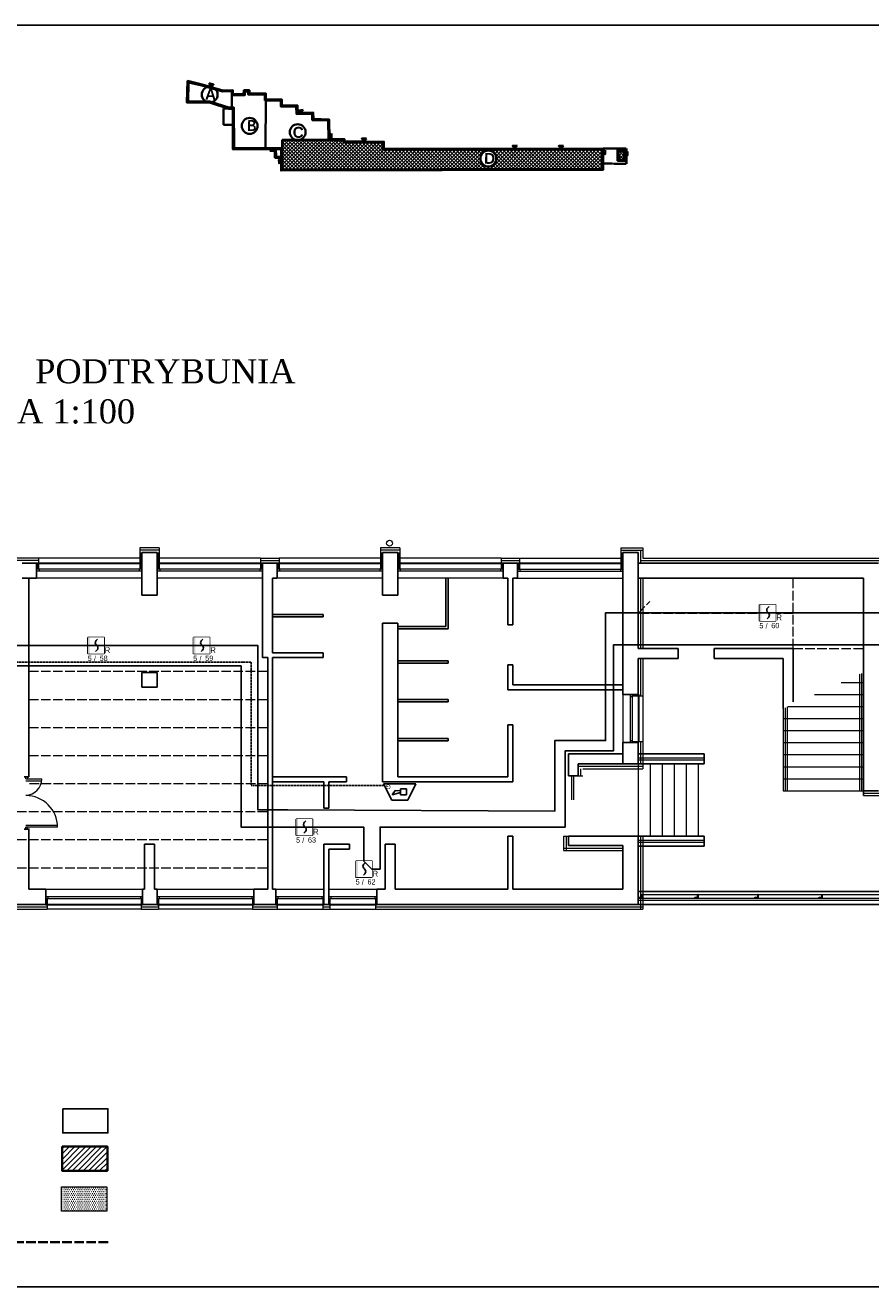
# Model space of a CAD drawing. Header units: millimetres. Extents: x -26513 to 76799, y 0 to 112149.
# Tile 93 of 98: x 64702 to 66811, y 102273 to 105420. Entities that reach past the tile are written whole.
import ezdxf
from ezdxf.enums import TextEntityAlignment as Align

# ---------------------------------------------------------------- set-up
doc = ezdxf.new("R2010")
doc.units = ezdxf.units.MM
doc.header["$LTSCALE"] = 2
doc.set_wipeout_variables(frame=1)
for name, pattern in [('ACAD_ISO02W100', [15, 12, -3]), ('DASHED', [0.75, 0.5, -0.25]), ('HIDDEN', [0.375, 0.25, -0.125])]:
    doc.linetypes.add(name, pattern=pattern)
for name, color, linetype, lineweight in [('!budynki proj.', 1, 'Continuous', 35), ('Awycinka drzew', 3, 'Continuous', 25), ('DRZWI PROJ.', 30, 'Continuous', 15), ('ocieplenie', 5, 'BATTING', 5), ('rynna-41', 22, 'Continuous', 18), ('SCHODY', 54, 'Continuous', 15), ('stolarka', 6, 'Continuous', 9), ('widok', 3, 'Continuous', 13)]:
    doc.layers.add(name, color=color, linetype=linetype, lineweight=lineweight)
for name, color, linetype in [('istn.śiany', 2, 'Continuous'), ('nazwy pomieszczeń', 7, 'Continuous'), ('SIEMENS_czujki', 1, 'Continuous'), ('ssp', 1, 'Continuous')]:
    doc.layers.add(name, color=color, linetype=linetype)
doc.linetypes.add('BATTING', pattern='A,0.0001,-0.1,[134,ltypeshp.shx,S=0.1,R=0,X=-0.1,Y=0],-0.2,[134,ltypeshp.shx,S=0.1,R=180,X=0.1,Y=0],-0.1', length=0.4001)
doc.linetypes.add('ZIGZAG', pattern='A,0.0001,-0.2,[131,ltypeshp.shx,S=0.2,R=0,X=-0.2,Y=0],-0.4,[131,ltypeshp.shx,S=0.2,R=180,X=0.2,Y=0],-0.2', length=0.8001)

# ---------------------------------------------------------------- blocks, each defined once
blk = doc.blocks.new('DUO')
at = {"color": 0}
blk.add_wipeout([(0, 61.4), (61.4, 61.4), (61.4, 0), (0, 0)], dxfattribs=at).dxf.layer = 'ssp'
at = {"layer": 'ssp'}
blk.add_lwpolyline([(0, 61.4), (61.4, 61.4), (61.4, 0), (0, 0)], close=True, dxfattribs=at)
blk.add_wipeout([(0, 61.4), (61.4, 61.4), (61.4, 0), (0, 0)]).dxf.layer = 'ssp'
h = blk.add_hatch(color=256, dxfattribs=at)
h.set_gradient(color1=(255, 0, 0), color2=(224, 0, 0), one_color=1, name='INVSPHERICAL')
h.paths.add_polyline_path([(7.2, 30.7), (7.2, 61.4), (0, 61.4), (0, 30.7)])
h.paths.add_polyline_path([(7.2, 0), (7.2, 30.7), (0, 30.7), (0, 0)])
for p, q in [((28.4, 45.4), (31.3, 49.9)), ((31.3, 49.9), (36.1, 55.2)), ((27.4, 41.5), (28.4, 45.4)), ((28.4, 37.6), (27.4, 41.5)), ((30.6, 34.3), (28.4, 37.6)), ((34.4, 13), (29.5, 7.6)), ((31.3, 33.1), (30.6, 34.3)), ((32.8, 31.4), (31.3, 33.1)), ((32.8, 31.4), (34.4, 29.7)), ((34.4, 29.7), (35.1, 28.6)), ((37.3, 17.4), (34.4, 13)), ((35.1, 28.6), (37.3, 25.3)), ((37.3, 25.3), (38.2, 21.3)), ((38.2, 21.3), (37.3, 17.4))]:
    blk.add_line(p, q, dxfattribs=at)
blk.add_text('R', height=22, dxfattribs=at).set_placement((64.1, 2.4))
at = {"layer": 'ssp', "flags": 8}
blk.add_attdef('PETLA', text='', height=20, dxfattribs=at).set_placement((14.7, -8.3), align=Align.TOP_RIGHT)
for tag, p in [('/', (23, -9)), ('ADRES', (44.6, -8))]:
    blk.add_attdef(tag, text='', height=20, dxfattribs=at).set_placement(p, align=Align.TOP_LEFT)
blk = doc.blocks.new('głosowy')
at = {"layer": 'ssp', "color": 1}
for p, q in [((-40.2, 0), (-20.1, 40.2)), ((-20.1, 40.2), (20.1, 40.2)), ((40.2, 0), (20.1, 40.2)), ((40.2, 0), (-40.2, 0)), ((-17.2, 26.8), (-2.1, 26.8)), ((-17.2, 11.7), (-17.2, 26.8)), ((-2.1, 11.7), (-17.2, 11.7)), ((-2.1, 21.1), (18.5, 26.8)), ((-2.1, 26.8), (-2.1, 11.7)), ((11.4, 15.9), (-2.1, 17.3)), ((18.5, 26.8), (11.4, 15.9))]:
    blk.add_line(p, q, dxfattribs=at)
blk.add_text('G', height=11, dxfattribs=at).set_placement((22.4, 1.6))

msp = doc.modelspace()

# ---------------------------------------------------------------- hatches: boundary and pattern name
at = {"layer": '!budynki proj.'}
h = msp.add_hatch(color=256, dxfattribs=at)
edge = h.paths.add_edge_path()
edge.add_line((65342.9, 105092), (65342.9, 105089.3))
edge.add_line((65342.9, 105089.3), (65340.2, 105089.3))
edge.add_line((65340.2, 105089.3), (65340.2, 105089.3))
edge.add_line((65340.2, 105089.3), (65340.2, 105092))
edge.add_line((65340.2, 105092), (65342.9, 105092))
h.paths.add_polyline_path([(65106.8, 105280.9), (65142.9, 105272.5), (65194.5, 105257.4), (65220, 105257.9), (65220, 105248.1), (65246.6, 105247.9), (65247.3, 105257.7), (65260.9, 105257.7), (65260.9, 105249.8), (65302.1, 105249.6), (65302.3, 105235.2), (65342.1, 105234.5), (65342.3, 105219.9), (65380.6, 105220.4), (65381.2, 105201.3), (65420.3, 105202.1), (65420.6, 105186.2), (65459.9, 105185), (65460.8, 105136.6), (65498.4, 105135.5), (65498.4, 105130.6), (65596.7, 105129.3), (65596.8, 105111.8), (66143.5, 105112.6), (66143.6, 105058.8), (65340.2, 105057.5), (65340.2, 105073.1), (65340.2, 105089.3), (65342.9, 105089.3), (65342.9, 105060.3), (65343, 105060.3), (66140.9, 105061.5), (66140.8, 105109.9), (65594, 105109.1), (65594, 105126.6), (65495.6, 105127.9), (65495.6, 105132.8), (65458.1, 105134), (65457.2, 105182.4), (65417.9, 105183.5), (65417.6, 105199.3), (65378.6, 105198.5), (65377.9, 105217.6), (65339.6, 105217.2), (65339.4, 105231.8), (65299.6, 105232.5), (65299.4, 105246.9), (65258.1, 105247.1), (65258.2, 105255), (65249.8, 105255), (65249.2, 105245.2), (65217.2, 105245.4), (65217.3, 105255.1), (65194.2, 105254.6), (65142.2, 105269.9), (65109.4, 105277.5), (65108, 105229.5), (65162.2, 105229.6), (65209.7, 105214.5), (65222.5, 105214.4), (65222.6, 105113.2), (65219.9, 105113.1), (65219.8, 105211.7), (65219.7, 105211.7), (65209.3, 105211.8), (65161.8, 105226.9), (65105.2, 105226.8)])
h.paths.add_polyline_path([(65222.6, 105113.2), (65324.3, 105113.3), (65324.4, 105110.6), (65319.3, 105110.6), (65319.2, 105110.6), (65219.9, 105110.4), (65219.9, 105113.1)])
h.paths.add_polyline_path([(65324.4, 105110.6), (65327.1, 105110.6), (65327.4, 105092), (65340.2, 105092), (65340.2, 105089.3), (65324.7, 105089.3), (65324.4, 105106.9), (65324.5, 105106.9), (65324.4, 105106.9)])
h.paths.add_polyline_path([(65324.4, 105110.6), (65327.1, 105110.6), (65327.1, 105113.3), (65324.3, 105113.3)])
for points in [[(65160.8, 105275.7), (65163.7, 105268.1), (65171.8, 105271.8)], [(65383.5, 105206.9), (65395, 105208.5), (65389.1, 105201.9)], [(65461.2, 105144.4), (65465.8, 105139), (65465.7, 105149.7)], [(65552.8, 105137.6), (65541.2, 105137.1), (65547.6, 105130)], [(65324.4, 105106.9), (65324.4, 105106.9), (65313.4, 105106.6), (65319.3, 105110.5)], [(65917.6, 105119.3), (65929.5, 105119.6), (65923.2, 105113.6)], [(66032.8, 105119), (66045, 105119.4), (66038.6, 105113.2)], [(66148.8, 105108.1), (66148.3, 105098.1), (66143.7, 105103.8)], [(65334.8, 105084.5), (65334.9, 105075.6), (65340, 105079.9)]]:
    msp.add_hatch(color=256, dxfattribs=at).paths.add_polyline_path(points)
h = msp.add_hatch(color=256, dxfattribs=at)
h.paths.add_polyline_path([(66179.2, 105109.3), (66179.8, 105081.7), (66198.8, 105081), (66199.2, 105109.3)])
h.paths.add_polyline_path([(66182, 105106.6), (66182.4, 105084.4), (66196.1, 105083.8), (66196.4, 105106.5)], flags=16)
h = msp.add_hatch(color=256, dxfattribs=at)
h.paths.add_polyline_path([(66201.9, 105102.7), (66204.6, 105105.1), (66204.2, 105094.9), (66201.9, 105097.9)])
h.paths.add_polyline_path([(66199.7, 105100.7), (66201.9, 105097.9), (66201.9, 105102.7)])
at = {"layer": 'SCHODY'}
h = msp.add_hatch(dxfattribs=at)
h.set_pattern_fill('ANSI31', color=256, scale=3, style=0)
h.set_pattern_definition([(45, (53024.971, 104911.69), (-6.735192, 6.735192), [])])
h.paths.add_polyline_path([(64906.5, 102561.9), (64906.5, 102622.3), (64793.6, 102622.3), (64793.6, 102561.9)])
at = {"layer": 'stolarka'}
h = msp.add_hatch(dxfattribs=at)
h.set_pattern_fill('ANSI37', color=256, scale=2, style=0)
h.set_pattern_definition([(45, (0, 8.9146), (-4.49012806, 4.49012806), []), (135, (0, 8.9146), (-4.49012806, -4.49012806), [])])
h.paths.add_polyline_path([(65342.8, 105113.3), (65342.8, 105134), (65377.1, 105134, 0.112688), (65385.9, 105134), (65458.1, 105134), (65495.6, 105132.8), (65495.6, 105127.9), (65594, 105126.6), (65594, 105109.1), (66140.8, 105109.9), (66140.9, 105061.5), (65343, 105060.3)])
h.paths.add_polyline_path([(65877.2, 105087.3, 1), (65837.5, 105087.3, 1)], flags=16)
h.paths.add_polyline_path([(65840.2, 105108.6), (65839.5, 105067.6), (65875.8, 105067), (65876.5, 105107.9)], flags=8)
h.paths.add_polyline_path([(66182, 105106.6), (66182.4, 105084.4), (66196.1, 105083.8), (66196.4, 105106.5)])
at = {"layer": 'widok', "linetype": 'Continuous'}
h = msp.add_hatch(dxfattribs=at)
h.set_pattern_fill('DOTS', color=256, scale=3, style=0)
h.set_pattern_definition([(0, (52501.45, 104715.2444), (2.38125, 4.7625), [0, -4.7625])])
h.paths.add_polyline_path([(64792.2, 102521.5), (64792.2, 102461.1), (64905.1, 102461.1), (64905.1, 102521.5)])

# ---------------------------------------------------------------- linework, layer by layer
at = {"layer": '!budynki proj.'}
for p, q in [((65217.2, 105245.4), (65217, 105211.7)), ((65302.3, 105235.2), (65301.1, 105113.3)), ((65196.6, 105171.5), (65196.7, 105212.1)), ((65196.7, 105212.1), (65209.3, 105211.8)), ((65196.6, 105171.5), (65219.8, 105171.5)), ((65458.1, 105134), (65342.8, 105134)), ((65342.8, 105113.3), (65342.8, 105134)), ((65219.2, 105110.4), (65340.1, 105110.6)), ((65324.3, 105113.3), (65324.7, 105089.3)), ((65327.1, 105113.4), (65327.4, 105092)), ((65340.1, 105110.6), (65340.2, 105057.5)), ((65324.7, 105089.3), (65342.9, 105089.3)), ((65327.4, 105092), (65342.9, 105092))]:
    msp.add_line(p, q, dxfattribs=at)
at = {"layer": '!budynki proj.', "linetype": 'DASHED'}
for p, q in [((66143.5, 105112.6), (66202, 105112.1)), ((66202, 105112.1), (66201.6, 105074.3)), ((66143.6, 105074.8), (66201.5, 105074.3))]:
    msp.add_line(p, q, dxfattribs=at)
at = {"layer": '!budynki proj.'}
for points in [[(65324.4, 105110.6), (65219.9, 105110.4), (65219.8, 105211.7), (65209.3, 105211.8), (65161.8, 105226.9), (65105.2, 105226.8), (65106.8, 105280.9), (65142.9, 105272.5), (65194.5, 105257.4), (65220, 105257.9), (65220, 105248.1), (65246.6, 105247.9), (65247.3, 105257.7), (65260.9, 105257.7), (65260.9, 105249.8), (65302.1, 105249.6), (65302.3, 105235.2), (65342.1, 105234.5), (65342.3, 105219.9), (65380.6, 105220.4), (65381.2, 105201.3), (65420.3, 105202.1), (65420.6, 105186.2), (65459.9, 105185), (65460.8, 105136.6), (65498.4, 105135.5), (65498.4, 105130.6), (65596.7, 105129.3), (65596.8, 105111.8), (66143.5, 105112.6)], [(65324.3, 105113.3), (65222.6, 105113.2), (65222.5, 105214.4), (65209.7, 105214.5), (65162.2, 105229.6), (65108, 105229.5), (65109.4, 105277.5), (65142.2, 105269.9), (65194.2, 105254.6), (65217.3, 105255.1), (65217.2, 105245.4), (65249.2, 105245.2), (65249.8, 105255), (65258.2, 105255), (65258.1, 105247.1), (65299.4, 105246.9), (65299.6, 105232.5), (65339.4, 105231.8), (65339.6, 105217.2), (65377.9, 105217.6), (65378.6, 105198.5), (65417.6, 105199.3), (65417.9, 105183.5), (65457.2, 105182.4), (65458.1, 105134), (65495.6, 105132.8), (65495.6, 105127.9), (65594, 105126.6), (65594, 105109.1), (66140.8, 105109.9), (66140.9, 105061.5), (65342.9, 105060.3), (65342.9, 105089.3)], [(65160.8, 105275.7), (65171.8, 105271.8), (65163.7, 105268.1), (65160.8, 105275.7)], [(65219.7, 105214.4), (65219.9, 105113.1), (65342.8, 105113.3), (65343, 105060.3)], [(65219.8, 105211.7), (65219.9, 105110.4), (65340.1, 105110.6)], [(65395, 105208.5), (65383.5, 105206.9), (65389.1, 105201.9), (65395, 105208.5)], [(65465.7, 105149.9), (65465.8, 105139), (65461.2, 105144.4), (65465.8, 105149.8)], [(65552.8, 105137.6), (65541.2, 105137.1), (65547.6, 105130), (65552.8, 105137.6)], [(65319.2, 105110.6), (65324.5, 105106.9), (65313.4, 105106.6), (65319.5, 105110.7)], [(66143.5, 105112.6), (66143.6, 105058.8), (65340.2, 105057.5), (65340.2, 105089.3)], [(65929.5, 105119.6), (65917.6, 105119.3), (65923.2, 105113.6), (65929.5, 105119.6)], [(66045, 105119.4), (66032.8, 105119), (66038.6, 105113.2), (66045, 105119.4)], [(66148.8, 105108.1), (66148.3, 105098.1), (66143.7, 105103.8), (66148.8, 105108.1)], [(66199.2, 105109.3), (66179.2, 105109.3), (66179.8, 105081.7), (66198.8, 105081), (66199.2, 105109.3)], [(66204.6, 105105.1), (66204.2, 105094.9), (66199.7, 105100.7), (66204.6, 105105.1)], [(65340, 105079.9), (65334.8, 105084.5), (65334.9, 105075.6), (65340, 105079.9)]]:
    msp.add_lwpolyline(points, dxfattribs=at)
msp.add_lwpolyline([(66196.4, 105106.5), (66182, 105106.6), (66182.4, 105084.4), (66196.1, 105083.8)], close=True, dxfattribs=at)
for centre in [(65161.9, 105246.9), (65261.6, 105168.8), (65381.5, 105153.3), (65857.3, 105087.3)]:
    msp.add_circle(centre, 19.8, dxfattribs=at)
at = {"layer": 'Awycinka drzew'}
for p, q in [((65247.3, 105257.7), (65246.6, 105247.9)), ((65260.9, 105257.7), (65247.3, 105257.7)), ((65260.9, 105249.8), (65260.9, 105257.7)), ((65246.6, 105247.9), (65220, 105248.1)), ((65302.1, 105249.6), (65260.9, 105249.8)), ((65302.3, 105235.2), (65302.1, 105249.6)), ((65342.1, 105234.5), (65302.3, 105235.2)), ((65342.2, 105219.9), (65342.1, 105234.5)), ((65380.6, 105220.4), (65342.2, 105219.9)), ((65381.2, 105201.3), (65380.6, 105220.4)), ((65420.3, 105202.1), (65381.2, 105201.3)), ((65420.6, 105186.2), (65420.3, 105202.1)), ((65459.9, 105185), (65420.6, 105186.2)), ((65460.8, 105136.6), (65459.9, 105185)), ((65498.4, 105135.5), (65460.8, 105136.6)), ((65498.4, 105130.6), (65498.4, 105135.5)), ((65596.8, 105111.8), (66143.5, 105112.6)), ((65340.2, 105057.5), (66143.6, 105058.8))]:
    msp.add_line(p, q, dxfattribs=at)
msp.add_lwpolyline([(65220, 105257.9), (65194.5, 105257.4), (65142.9, 105272.5), (65106.8, 105280.9), (65105.2, 105226.8), (65161.8, 105226.9), (65209.3, 105211.8), (65219.8, 105211.7)], dxfattribs=at)
at = {"layer": 'Defpoints'}
msp.add_lwpolyline([(52361, 105420), (70830.6, 105420), (70830.6, 102272.5), (52361, 102272.5)], close=True, dxfattribs=at)
at = {"layer": 'DRZWI PROJ.', "color": 30}
for p, q in [((64703.1, 103539.4), (64703.1, 103544.4)), ((64703.1, 103539.4), (64743.1, 103539.4)), ((64703.1, 103534.9), (64743.1, 103534.9)), ((64708.1, 103539.4), (64708.1, 103544.4)), ((64782.2, 103423.5), (64703.1, 103423.5)), ((64782.3, 103418.9), (64703.1, 103418.9)), ((64703.1, 103414.4), (64703.1, 103418.9)), ((64707.6, 103414.4), (64707.6, 103418.9))]:
    msp.add_line(p, q, dxfattribs=at)
for centre, radius, start, end in [((64703.1, 103539.4), 40, 270, 0), ((64703.1, 103418.9), 79.2, 0, 90)]:
    msp.add_arc(centre, radius, start, end, dxfattribs=at)
at = {"layer": 'istn.śiany'}
for p, q in [((64993, 104104.1), (64993, 103998.1)), ((65031, 104104.1), (64993, 104104.1)), ((65031, 104104.1), (65031, 103998.1)), ((65031, 104104.1), (65031, 104063.1)), ((65593, 104104.1), (65593, 103998.1)), ((65631, 104104.1), (65593, 104104.1)), ((65631, 104104.1), (65631, 103998.1)), ((65631, 104104.1), (65631, 104063.1)), ((66193, 104104.1), (66193, 104063.1)), ((66193, 104104.1), (66231, 104104.1)), ((66231, 104104.1), (66231, 103998.1)), ((64694, 104078.1), (64730, 104078.1)), ((64730, 104078.1), (64730, 104040.1)), ((64993, 104078.1), (64993, 104040.1)), ((65294, 104078.1), (65294, 103842.1)), ((65294, 104078.1), (65330, 104078.1)), ((65294, 104078.1), (65294, 104040.1)), ((65330, 104078.1), (65330, 104040.1)), ((65894, 104078.1), (65930, 104078.1)), ((65894, 104078.1), (65894, 104040.1)), ((65930, 104078.1), (65930, 104040.1)), ((66193, 104078.1), (66193, 103998.1)), ((66231, 104078.1), (66831, 104078.1)), ((64694, 104040.1), (64730, 104040.1)), ((64711, 104040.1), (64711, 103544.4)), ((65319, 104040.1), (65319, 103854.1)), ((65319, 104040.1), (65329.8, 104040.1)), ((65593, 104040.1), (65593, 103998.1)), ((65631, 104040.1), (65631, 103998.1)), ((65751, 104040.1), (65751, 103920.1)), ((65757, 104040.1), (65757, 103914.1)), ((65894, 104040.1), (65906, 104040.1)), ((65906, 104040.1), (65906, 103924.1)), ((65918, 104040.1), (65918, 103924.1)), ((65918, 104040.1), (65930, 104040.1)), ((66231, 104040.1), (66231, 103998.1)), ((66231, 104040.1), (66793, 104040.1)), ((66793, 104040.1), (66793, 103998.1)), ((64993, 103998.1), (65031, 103998.1)), ((65593, 103998.1), (65631, 103998.1)), ((66193, 103998.1), (66193, 103750.1)), ((66231, 103998.1), (66231, 103865.1)), ((66793, 103998.1), (66793, 103498.1)), ((65319, 103950.1), (65445, 103950.1)), ((65319, 103944.1), (65445, 103944.1)), ((65445, 103950.1), (65445, 103944.1)), ((65593, 103928.1), (65593, 103532.4)), ((65593, 103928.1), (65631, 103928.1)), ((65631, 103928.1), (65631, 103544.4)), ((65631, 103920.1), (65751, 103920.1)), ((65631, 103914.1), (65757, 103914.1)), ((65906, 103924.1), (65918, 103924.1)), ((65294, 103842.1), (65307, 103842.1)), ((65307, 103842.1), (65307, 103264.4)), ((65319, 103854.1), (65445, 103854.1)), ((65319, 103842.1), (65319, 103264.4)), ((65319, 103842.1), (65445, 103842.1)), ((65445, 103854.1), (65445, 103842.1)), ((66231, 103865.1), (66331, 103865.1)), ((66231, 103840.1), (66331, 103840.1)), ((66231, 103840.1), (66231, 103750.1)), ((66331, 103865.1), (66331, 103840.1)), ((66421, 103865.1), (66421, 103840.1)), ((66421, 103865.1), (66618, 103865.1)), ((66421, 103840.1), (66593, 103840.1)), ((66593, 103840.1), (66593, 103715.1)), ((66618, 103865.1), (66618, 103731.8)), ((64993, 103805.1), (65031, 103805.1)), ((64993, 103805.1), (64993, 103768.1)), ((65031, 103805.1), (65031, 103768.1)), ((65631, 103834.1), (65757, 103834.1)), ((65631, 103828.1), (65757, 103828.1)), ((65757, 103834.1), (65757, 103828.1)), ((65906, 103824.1), (65918, 103824.1)), ((65906, 103824.1), (65906, 103762.1)), ((65918, 103824.1), (65918, 103774.1)), ((65918, 103774.1), (66193, 103774.1)), ((64993, 103768.1), (65031, 103768.1)), ((65906, 103762.1), (66193, 103762.1)), ((66193, 103750.1), (66231, 103750.1)), ((65631, 103738.1), (65757, 103738.1)), ((65631, 103732.1), (65757, 103732.1)), ((65757, 103738.1), (65757, 103732.1)), ((65906, 103674.5), (65918, 103674.5)), ((65906, 103674.5), (65906, 103544.4)), ((65918, 103674.5), (65918, 103532.4)), ((65631, 103640.4), (65757, 103640.4)), ((65631, 103634.4), (65757, 103634.4)), ((65757, 103640.4), (65757, 103634.4)), ((66193, 103630.1), (66231, 103630.1)), ((66193, 103630.1), (66193, 103577.1)), ((66231, 103630.1), (66231, 103577.1)), ((66057, 103602.1), (66193, 103602.1)), ((66057, 103602.1), (66057, 103547.1)), ((66231, 103602.1), (66396, 103602.1)), ((66396, 103602.1), (66396, 103577.1)), ((66081, 103577.1), (66396, 103577.1)), ((66081, 103577.1), (66081, 103547.1)), ((64699, 103544.4), (64711, 103544.4)), ((65319, 103544.4), (65503, 103544.4)), ((65319, 103532.4), (65446.9, 103532.4)), ((65446.9, 103532.4), (65446.9, 103466.4)), ((65458.8, 103532.4), (65458.8, 103466.4)), ((65458.8, 103532.4), (65503, 103532.4)), ((65503, 103544.4), (65503, 103532.4)), ((65593, 103532.4), (65918, 103532.4)), ((65631, 103544.4), (65906, 103544.4)), ((66057, 103547.1), (66081, 103547.1)), ((66793, 103510.1), (66831, 103510.1)), ((65446.9, 103466.4), (65458.8, 103466.4)), ((64699, 103414.4), (64712, 103414.4)), ((64711, 103414.4), (64711, 103264.4)), ((65906, 103397.1), (65918, 103397.1)), ((65906, 103397.1), (65906, 103264.4)), ((65918, 103397.1), (65918, 103264.4)), ((66057, 103397.1), (66057, 103373.1)), ((66057, 103397.1), (66396, 103397.1)), ((66231, 103397.1), (66231, 103226.4)), ((66396, 103397.1), (66396, 103372.1)), ((64999.5, 103376.4), (64999.5, 103264.4)), ((64999.5, 103376.4), (65024.5, 103376.4)), ((65024.5, 103376.4), (65024.5, 103264.4)), ((65446.9, 103376.4), (65510.9, 103376.4)), ((65446.9, 103376.4), (65446.9, 103226.4)), ((65458.8, 103364.5), (65510.9, 103364.5)), ((65458.8, 103364.5), (65458.8, 103226.4)), ((65510.9, 103376.4), (65510.9, 103364.5)), ((65599.5, 103376.4), (65599.5, 103264.4)), ((65599.5, 103376.4), (65624.5, 103376.4)), ((65624.5, 103376.4), (65624.5, 103264.4)), ((66057, 103373.1), (66193, 103373.1)), ((66193, 103373.1), (66193, 103264.4)), ((66231, 103372.1), (66396, 103372.1)), ((64711, 103264.4), (64753, 103264.4)), ((64753, 103264.4), (64753, 103226.4)), ((64994, 103264.4), (64994, 103226.4)), ((64994, 103264.4), (64999.5, 103264.4)), ((65024.5, 103264.4), (65031, 103264.4)), ((65031, 103264.4), (65031, 103226.4)), ((65272, 103264.4), (65272, 103226.4)), ((65272, 103264.4), (65307, 103264.4)), ((65319, 103264.4), (65327, 103264.4)), ((65327, 103264.4), (65327, 103226.4)), ((65578.8, 103264.4), (65578.8, 103226.4)), ((65578.8, 103264.4), (65599.5, 103264.4)), ((65624.5, 103264.4), (65906, 103264.4)), ((65918, 103264.4), (66193, 103264.4)), ((66231, 103258.4), (67311, 103258.4)), ((66231.5, 103242.4), (66240.5, 103242.4)), ((66232.5, 103243.4), (66238.5, 103243.4)), ((66239.5, 103250.4), (66239.5, 103244.4)), ((66240.5, 103251.4), (66240.5, 103251.4)), ((66240.5, 103251.4), (66240.5, 103242.4)), ((66371.5, 103242.4), (66380.5, 103242.4)), ((66372.5, 103243.4), (66378.5, 103243.4)), ((66379.5, 103250.4), (66379.5, 103244.4)), ((66380.5, 103251.4), (66380.5, 103242.4)), ((66380.5, 103251.4), (66380.5, 103251.4)), ((66521.5, 103242.4), (66530.5, 103242.4)), ((66522.5, 103243.4), (66528.5, 103243.4)), ((66529.5, 103250.4), (66529.5, 103244.4)), ((66530.5, 103251.4), (66530.5, 103251.4)), ((66530.5, 103251.4), (66530.5, 103242.4)), ((66681.5, 103242.4), (66690.5, 103242.4)), ((66682.5, 103243.4), (66688.5, 103243.4)), ((66689.5, 103250.4), (66689.5, 103244.4)), ((66690.5, 103251.4), (66690.5, 103242.4)), ((66690.5, 103251.4), (66690.5, 103251.4)), ((63760, 103226.4), (64753, 103226.4)), ((64994, 103226.4), (65031, 103226.4)), ((65272, 103226.4), (65327, 103226.4)), ((65446.9, 103226.4), (65458.8, 103226.4)), ((65578.8, 103226.4), (66231, 103226.4)), ((66231, 103226.4), (67311, 103226.4))]:
    msp.add_line(p, q, dxfattribs=at)
at = {"layer": 'istn.śiany', "linetype": 'ZIGZAG', "lineweight": 30, "ltscale": 5}
for p, q in [((64730, 104078.1), (64993, 104078.1)), ((65031, 104078.1), (65294, 104078.1)), ((65329.8, 104078.1), (65592.8, 104078.1)), ((65631, 104078.1), (65894, 104078.1)), ((65930, 104078.1), (66193, 104078.1)), ((66231.6, 103750.1), (66231.6, 103631.5)), ((64753, 103226.4), (64994, 103226.4)), ((65031, 103226.4), (65272, 103226.4)), ((65327, 103226.4), (65446.9, 103226.4)), ((65458.9, 103226.4), (65578.8, 103226.4))]:
    msp.add_line(p, q, dxfattribs=at)
at = {"layer": 'istn.śiany'}
msp.add_lwpolyline([(64795.2, 102716.8), (64908.1, 102716.8), (64908.1, 102656.5), (64795.2, 102656.5)], close=True, dxfattribs=at)
for centre, start, end in [((66238.5, 103244.4), 270, 0), ((66240.5, 103250.4), 90, 180), ((66372.5, 103242.4), 90, 180), ((66378.5, 103244.4), 270, 0), ((66380.5, 103250.4), 90, 180), ((66522.5, 103242.4), 90, 180), ((66528.5, 103244.4), 270, 0), ((66530.5, 103250.4), 90, 180), ((66682.5, 103242.4), 90, 180), ((66688.5, 103244.4), 270, 0), ((66690.5, 103250.4), 90, 180)]:
    msp.add_arc(centre, 1, start, end, dxfattribs=at)
at = {"layer": 'ocieplenie', "linetype": 'Continuous'}
for p, q in [((64735, 104090.1), (64680, 104090.1)), ((64735, 104090.1), (64735, 104063.1)), ((65036, 104116.1), (64988, 104116.1)), ((64988, 104116.1), (64988, 104063.1)), ((65036, 104116.1), (65036, 104063.1)), ((65289, 104090.1), (65289, 104063.1)), ((65289, 104090.1), (65335, 104090.1)), ((65335, 104090.1), (65335, 104063)), ((65636, 104116.1), (65588, 104116.1)), ((65588, 104116.1), (65588, 104063.1)), ((65636, 104116.1), (65636, 104063.1)), ((65889, 104090.1), (65889, 104063.1)), ((65889, 104090.1), (65935, 104090.1)), ((65935, 104090.1), (65935, 104063.1)), ((66188, 104116.1), (66243, 104116.1)), ((66188, 104116.1), (66188, 104063.1)), ((66243, 104116.1), (66243, 104090.1)), ((66243, 104090.1), (67141, 104090.1)), ((66243, 104040.1), (66243, 103865.1)), ((66243, 103840.1), (66243, 103747.1)), ((66216, 103747.1), (66243, 103747.1)), ((66216, 103633.1), (66243, 103633.1)), ((66243, 103633.1), (66243, 103565.1)), ((66092.9, 103565.1), (66243, 103565.1)), ((66081, 103547.1), (66092.9, 103547.1)), ((66793, 103498.1), (67141, 103498.1)), ((66045, 103397.1), (66057, 103397.1)), ((66045, 103397.1), (66045, 103361.1)), ((66243, 103397.1), (66243, 103214.4)), ((66045, 103361.1), (66193, 103361.1)), ((64756, 103241.4), (64756, 103214.4)), ((64991, 103241.4), (64991, 103214.4)), ((65034, 103241.4), (65034, 103214.4)), ((65269, 103241.4), (65269, 103214.4)), ((65330, 103242), (65330, 103214.4)), ((65444, 103241.4), (65444, 103214.4)), ((65461.8, 103241.4), (65461.8, 103214.4)), ((65575.8, 103241.4), (65575.8, 103214.4)), ((63757, 103214.4), (64756, 103214.4)), ((64991, 103214.4), (65034, 103214.4)), ((65269, 103214.4), (65330, 103214.4)), ((65444, 103214.4), (65461.8, 103214.4)), ((65575.8, 103214.4), (66243, 103214.4))]:
    msp.add_line(p, q, dxfattribs=at)
at = {"layer": 'ocieplenie'}
for p, q in [((65035.4, 104109.9), (64988, 104110.1)), ((64990.5, 104104.1), (64990.5, 104063.1)), ((65033.5, 104104.1), (65033.5, 104063.1)), ((65635.4, 104109.9), (65588, 104110.1)), ((65590.5, 104104.1), (65590.5, 104063.1)), ((65633.5, 104104.1), (65633.5, 104063.1)), ((66188.7, 104109.9), (66243, 104110.1)), ((66190.5, 104104.1), (66190.5, 104063.1)), ((66237, 104110.1), (66237, 104078.1)), ((64735.2, 104084.1), (64680, 104084.1)), ((64732.5, 104079.1), (64732.5, 104063.1)), ((65289, 104084.1), (65335, 104084.1)), ((65291.5, 104078.1), (65291.5, 104063.1)), ((65332.5, 104078.1), (65332.5, 104063.1)), ((65889, 104084.1), (65935, 104084.1)), ((65891.5, 104078.1), (65891.5, 104063.1)), ((65932.5, 104078.1), (65932.5, 104063.1)), ((66237, 104084.1), (67137, 104084.1)), ((66237, 104040.1), (66237, 103865.1)), ((66237, 103840.1), (66237, 103747.1)), ((66237, 103633.1), (66237, 103577.1)), ((66081, 103571.1), (66243, 103571.1)), ((66086.9, 103565.1), (66086.9, 103547.1)), ((66793, 103504.1), (67137, 103504.1)), ((66051, 103397.1), (66051, 103361.1)), ((66237, 103397.1), (66237, 103214.4)), ((66045, 103367.1), (66193, 103367.1)), ((63756.5, 103220.4), (64756, 103220.4)), ((64991, 103220.4), (65034, 103220.4)), ((65269, 103220.4), (65329.9, 103220.4)), ((65443.9, 103220.4), (65461.8, 103220.4)), ((65575.8, 103220.4), (66243, 103220.4))]:
    msp.add_line(p, q, dxfattribs=at)
at = {"layer": 'rynna-41'}
msp.add_circle((65610.6, 104127.7), 7.5, dxfattribs=at)
at = {"layer": 'SCHODY', "linetype": 'ACAD_ISO02W100'}
for p, q in [((66618, 103865.1), (66618, 104040.1)), ((66231, 103952.6), (66259.8, 103982.5)), ((66618, 103952.6), (66231, 103952.6)), ((66618, 103865.1), (66793, 103865.1))]:
    msp.add_line(p, q, dxfattribs=at)
at = {"layer": 'SCHODY'}
for p, q in [((66737.5, 103780.1), (66793, 103780.1)), ((66783, 103800.6), (66783, 103510.1)), ((66788, 103802.8), (66788, 103510.1)), ((66670.8, 103750.1), (66793, 103750.1)), ((66593, 103715.1), (66593, 103510.1)), ((66598, 103717.3), (66598, 103510.1)), ((66603, 103719.6), (66603, 103510.1)), ((66604.2, 103720.1), (66793, 103720.1)), ((66593, 103690.1), (66793, 103690.1)), ((66593, 103660.1), (66793, 103660.1)), ((66593, 103630.1), (66793, 103630.1)), ((66231, 103592.1), (66396, 103592.1)), ((66231, 103587.1), (66396, 103587.1)), ((66593, 103600.1), (66793, 103600.1)), ((66231, 103577.1), (66231, 103397.1)), ((66261, 103577.1), (66261, 103397.1)), ((66291, 103577.1), (66291, 103397.1)), ((66321, 103577.1), (66321, 103397.1)), ((66351, 103577.1), (66351, 103397.1)), ((66381, 103577.1), (66381, 103397.1)), ((66593, 103570.1), (66793, 103570.1)), ((66593, 103540.1), (66793, 103540.1)), ((66593, 103510.1), (66793, 103510.1)), ((66231, 103387.1), (66396, 103387.1)), ((66231, 103382.1), (66396, 103382.1))]:
    msp.add_line(p, q, dxfattribs=at)
at = {"layer": 'SCHODY', "lineweight": 40}
msp.add_lwpolyline([(64793.6, 102622.3), (64906.5, 102622.3), (64906.5, 102561.9), (64793.6, 102561.9)], close=True, dxfattribs=at)
at = {"layer": 'ssp', "linetype": 'HIDDEN', "ltscale": 5}
for p, q in [((65265.8, 103831), (65265.8, 103523.3)), ((65265.8, 103523.3), (65597.8, 103523.3))]:
    msp.add_line(p, q, dxfattribs=at)
at = {"layer": 'stolarka'}
for p, q in [((64988, 104090.1), (64735, 104090.1)), ((65289, 104090.1), (65036, 104090.1)), ((65588, 104090.1), (65335, 104090.1)), ((65889, 104090.1), (65636, 104090.1)), ((65935, 104090.1), (66188, 104090.1)), ((64993, 104063.1), (64730, 104063.1)), ((64993, 104058.1), (64730, 104058.1)), ((64736.3, 104063.1), (64736.3, 104058.1)), ((64986.1, 104063.1), (64986.1, 104058.1)), ((65294, 104063.1), (65031, 104063.1)), ((65294, 104058.1), (65031, 104058.1)), ((65037.3, 104063.1), (65037.3, 104058.1)), ((65287.4, 104063.1), (65287.4, 104058.1)), ((65593, 104063.1), (65330, 104063.1)), ((65593.2, 104058.1), (65330, 104058.1)), ((65336.5, 104063.1), (65336.5, 104058.1)), ((65586.7, 104063.1), (65586.7, 104058.1)), ((65894, 104063.1), (65631, 104063.1)), ((65894, 104058.1), (65631, 104058.1)), ((65637.4, 104063.1), (65637.4, 104058.1)), ((65887.9, 104063.1), (65887.9, 104058.1)), ((65930, 104063.1), (66193, 104063.1)), ((65930, 104058.1), (66193, 104058.1)), ((65935.9, 104063.1), (65935.9, 104058.1)), ((66187.2, 104063.1), (66187.2, 104058.1)), ((64993, 104040.1), (64730, 104040.1)), ((64982.5, 104040.1), (64741.5, 104040.1)), ((65294, 104040.1), (65031, 104040.1)), ((65283.5, 104040.1), (65042.5, 104040.1)), ((65593, 104040.1), (65330, 104040.1)), ((65894, 104040.1), (65631, 104040.1)), ((65883.5, 104040.1), (65642.5, 104040.1)), ((65930, 104040.1), (66193, 104040.1)), ((65940.5, 104040.1), (66181.5, 104040.1)), ((66193, 103750.1), (66193, 103630.1)), ((66211, 103750.1), (66211, 103630.1)), ((66211, 103745.1), (66216, 103745.1)), ((66216, 103750.1), (66216, 103630.1)), ((66243, 103747.1), (66243, 103633.1)), ((66211, 103635.1), (66216, 103635.1)), ((66064.6, 103547.1), (66064.6, 103487.1)), ((66069.6, 103547.1), (66069.6, 103487.1)), ((64753, 103264.4), (64994, 103264.4)), ((64753, 103246.4), (64994, 103246.4)), ((64753, 103241.4), (64994, 103241.4)), ((64758, 103246.4), (64758, 103241.4)), ((64989, 103246.4), (64989, 103241.4)), ((65031, 103264.4), (65272, 103264.4)), ((65031, 103246.4), (65272, 103246.4)), ((65031, 103241.4), (65272, 103241.4)), ((65036, 103246.4), (65036, 103241.4)), ((65267, 103246.4), (65267, 103241.4)), ((65326.9, 103246.4), (65446.9, 103246.4)), ((65327, 103264.4), (65446.9, 103264.4)), ((65327, 103241.4), (65446.9, 103241.4)), ((65331.9, 103246.4), (65331.9, 103241.4)), ((65442, 103246.4), (65442, 103241.4)), ((65458.8, 103264.4), (65578.8, 103264.4)), ((65458.8, 103246.4), (65578.8, 103246.4)), ((65458.8, 103241.4), (65578.8, 103241.4)), ((65463.8, 103246.4), (65463.8, 103241.4)), ((65573.8, 103246.4), (65573.8, 103241.4)), ((66231, 103237.4), (67311, 103237.4)), ((66240.5, 103251.4), (67311, 103251.4)), ((66240.8, 103242.4), (67311, 103242.4)), ((64991, 103214.4), (64756, 103214.4)), ((65269, 103214.4), (65034, 103214.4)), ((65330, 103214.4), (65443.1, 103214.4)), ((65461.8, 103214.4), (65575.8, 103214.4))]:
    msp.add_line(p, q, dxfattribs=at)
at = {"layer": 'stolarka', "linetype": 'ACAD_ISO02W100'}
for p, q in [((64711, 103808.1), (65307, 103808.1)), ((64711, 103738.1), (65307, 103738.1)), ((64711, 103668.1), (65307, 103668.1)), ((64711, 103598.1), (65307, 103598.1)), ((64712, 103528.1), (65307, 103528.1)), ((56251, 103458.1), (65307, 103458.1)), ((56251, 103388.1), (65307, 103388.1)), ((56251, 103318.1), (65307, 103318.1))]:
    msp.add_line(p, q, dxfattribs=at)
at = {"layer": 'stolarka', "linetype": 'ACAD_ISO02W100', "lineweight": 40}
msp.add_line((64554.2, 102384), (64913, 102384), dxfattribs=at)
at = {"layer": 'widok'}
msp.add_lwpolyline([(64792.2, 102521.5), (64905.1, 102521.5), (64905.1, 102461.1), (64792.2, 102461.1)], close=True, dxfattribs=at)

# ---------------------------------------------------------------- block references
at = {"layer": 'ssp', "rotation": 179.999999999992}
msp.add_blockref('głosowy', (65636.1, 103526.9), dxfattribs=at)

# ---------------------------------------------------------------- texts
at = {"layer": '!budynki proj.', "char_height": 27.3, "width": 96.038, "attachment_point": 1, "rotation": 359.0138}
for s, insert in [('{\\f@Arial Unicode MS|b1|i0|c238|p2;A}', (65150.5, 105261.5)), ('{\\fTechnic|b1|i0|c2|p2;B}', (65255.9, 105183.5)), ('{\\f@Arial Unicode MS|b1|i0|c238|p2;C}', (65369.2, 105166.6)), ('{\\f@Arial Unicode MS|b1|i0|c238|p2;D}', (65846.9, 105101.6))]:
    msp.add_mtext(s, dxfattribs=dict(at, insert=insert))
at = {"layer": 'nazwy pomieszczeń', "insert": (64444.6, 104586.6), "char_height": 60, "width": 1473.416, "attachment_point": 1}
msp.add_mtext('{\\fTimes New Roman|b0|i0|c238|p18;RZUT  PODTRYBUNIA\\PSKALA 1:100}', dxfattribs=at)

# ---------------------------------------------------------------- next in the draw order: block references
at = {"layer": 'SIEMENS_czujki'}
ref = msp.add_blockref('DUO', (66533.9, 103933.9), dxfattribs=dict(at, xscale=0.6537916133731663, yscale=0.6537916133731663, zscale=0.6537916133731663))
ref.add_attrib('PETLA', '5', dxfattribs={"layer": 'ssp', "height": 13.1}).set_placement((66543.5, 103928.5), align=Align.TOP_RIGHT)
ref.add_attrib('ADRES', '60', dxfattribs={"layer": 'ssp', "height": 13.08}).set_placement((66563.1, 103928.7), align=Align.TOP_LEFT)
ref.add_attrib('/', '/', dxfattribs={"layer": 'ssp', "height": 13.1}).set_placement((66548.9, 103928), align=Align.TOP_LEFT)
ref = msp.add_blockref('DUO', (64858.1, 103852.3), dxfattribs=dict(at, xscale=0.6537916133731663, yscale=0.6537916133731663, zscale=0.6537916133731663))
ref.add_attrib('PETLA', '5', dxfattribs={"layer": 'ssp', "height": 13.1}).set_placement((64867.7, 103846.9), align=Align.TOP_RIGHT)
ref.add_attrib('ADRES', '58', dxfattribs={"layer": 'ssp', "height": 13.08}).set_placement((64887.3, 103847.1), align=Align.TOP_LEFT)
ref.add_attrib('/', '/', dxfattribs={"layer": 'ssp', "height": 13.1}).set_placement((64873.1, 103846.4), align=Align.TOP_LEFT)
ref = msp.add_blockref('DUO', (65121.4, 103852.3), dxfattribs=dict(at, xscale=0.6537916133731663, yscale=0.6537916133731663, zscale=0.6537916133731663))
ref.add_attrib('PETLA', '5', dxfattribs={"layer": 'ssp', "height": 13.1}).set_placement((65131, 103846.9), align=Align.TOP_RIGHT)
ref.add_attrib('ADRES', '59', dxfattribs={"layer": 'ssp', "height": 13.08}).set_placement((65150.6, 103847.1), align=Align.TOP_LEFT)
ref.add_attrib('/', '/', dxfattribs={"layer": 'ssp', "height": 13.1}).set_placement((65136.4, 103846.4), align=Align.TOP_LEFT)
ref = msp.add_blockref('DUO', (65377.9, 103399.1), dxfattribs=dict(at, xscale=0.6537916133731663, yscale=0.6537916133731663, zscale=0.6537916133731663))
ref.add_attrib('PETLA', '5', dxfattribs={"layer": 'ssp', "height": 13.1}).set_placement((65387.5, 103393.7), align=Align.TOP_RIGHT)
ref.add_attrib('ADRES', '63', dxfattribs={"layer": 'ssp', "height": 13.08}).set_placement((65407.1, 103393.9), align=Align.TOP_LEFT)
ref.add_attrib('/', '/', dxfattribs={"layer": 'ssp', "height": 13.1}).set_placement((65392.9, 103393.3), align=Align.TOP_LEFT)
ref = msp.add_blockref('DUO', (65526.4, 103294.5), dxfattribs=dict(at, xscale=0.6537916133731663, yscale=0.6537916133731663, zscale=0.6537916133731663))
ref.add_attrib('PETLA', '5', dxfattribs={"layer": 'ssp', "height": 13.1}).set_placement((65536, 103289.1), align=Align.TOP_RIGHT)
ref.add_attrib('ADRES', '62', dxfattribs={"layer": 'ssp', "height": 13.08}).set_placement((65555.6, 103289.2), align=Align.TOP_LEFT)
ref.add_attrib('/', '/', dxfattribs={"layer": 'ssp', "height": 13.1}).set_placement((65541.4, 103288.6), align=Align.TOP_LEFT)

# ---------------------------------------------------------------- next in the draw order: linework, layer by layer
at = {"layer": 'ssp', "linetype": 'HIDDEN', "ltscale": 5}
msp.add_line((64669.6, 103831), (65265.8, 103831), dxfattribs=at)
at = {"layer": 'ssp'}
for points in [[(64655.2, 103872.4), (64898.3, 103872.4), (65121.4, 103872.4), (65161.6, 103872.4), (65282.2, 103872.4), (65282.2, 103462.4), (65356.8, 103462.4), (65356.8, 103462.2), (66022.7, 103458.7), (66022.7, 103635.3), (66149.9, 103635.3), (66149.9, 103954), (66963.1, 103954)], [(66938.6, 103873.7), (66169.2, 103873.7), (66169.2, 103609.4), (66048.6, 103609.4), (66048.6, 103419.2), (65587.2, 103419.2), (65587.2, 103314.6), (65566.6, 103314.6), (65546.5, 103334.7), (65546.5, 103419.2), (65546.5, 103419.2), (65418.1, 103419.2), (65377.9, 103419.2), (65240.3, 103419.2), (65240.3, 103821.3), (64681.5, 103821.3)]]:
    msp.add_lwpolyline(points, dxfattribs=at)

doc.saveas('drawing.dxf')
